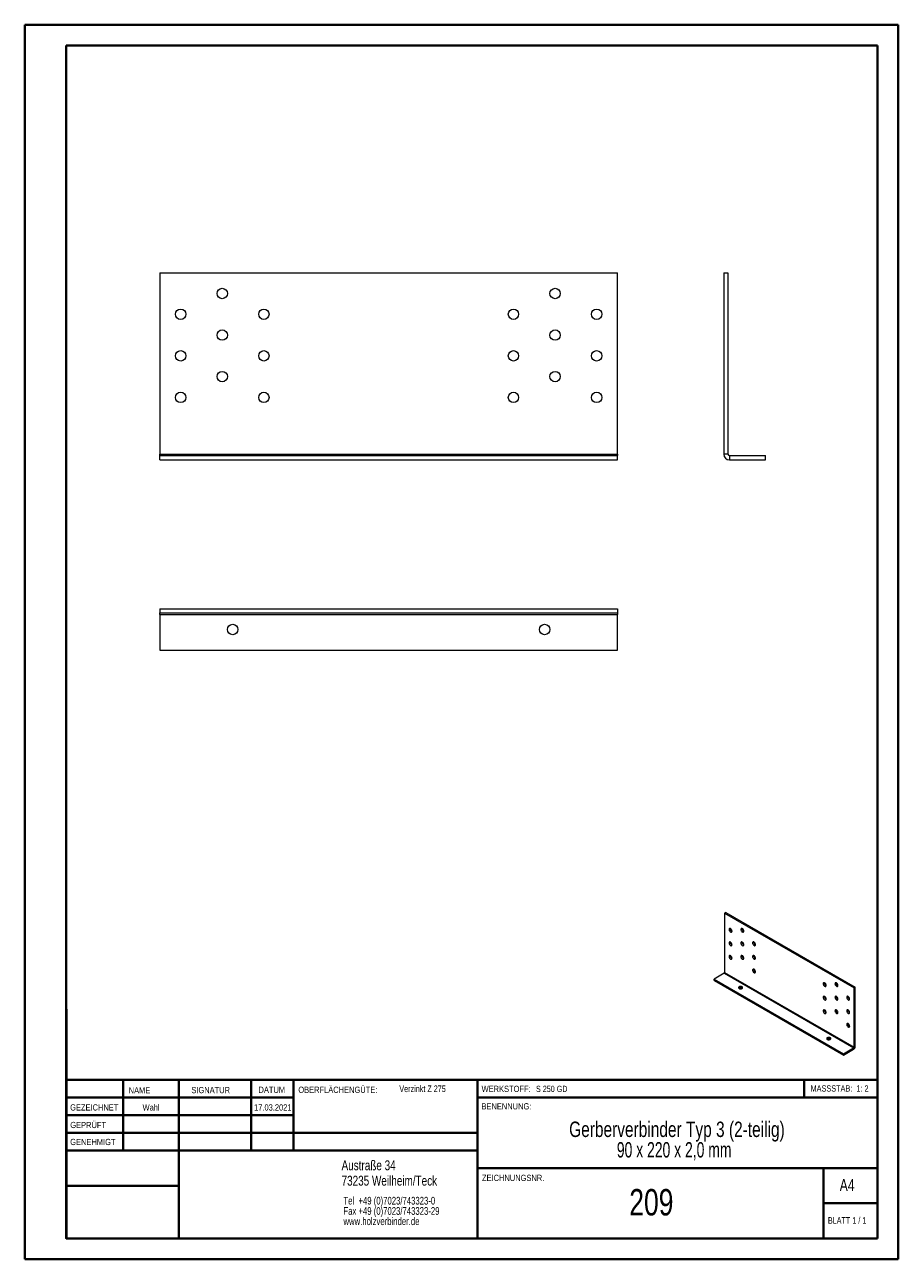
# Model space of a CAD drawing. Header units: millimetres. Extents: x 0 to 210, y 0 to 297.
import ezdxf

# ---------------------------------------------------------------- set-up
doc = ezdxf.new("R2010")
doc.units = ezdxf.units.MM
doc.styles.add('SLDTEXTSTYLE0', font='TXT', dxfattribs={"width": 0.75})
doc.styles.add('SLDTEXTSTYLE1', font='TXT', dxfattribs={"width": 0.681818})
doc.styles.add('SLDTEXTSTYLE2', font='TXT', dxfattribs={"width": 0.7})
doc.styles.add('SLDTEXTSTYLE3', font='TXT', dxfattribs={"width": 0.6875})
doc.styles.add('SLDTEXTSTYLE4', font='TXT', dxfattribs={"width": 0.676471})

# ---------------------------------------------------------------- blocks, each defined once
blk = doc.blocks.new('SW_NOTE_0')
at = {"color": 0, "linetype": 'Continuous', "lineweight": 0, "char_height": 1.8521, "attachment_point": 1, "style": 'SLDTEXTSTYLE0'}
for s, insert in [('Tel  +49 (0)7023/743323-0', (0, 2.39)), ('Fax +49 (0)7023/743323-29', (0, -0.08)), ('www.holzverbinder.de', (0, -2.55))]:
    blk.add_mtext(s, dxfattribs=dict(at, insert=insert))
blk = doc.blocks.new('SW_NOTE_1')
at = {"color": 0, "linetype": 'Continuous', "lineweight": 0, "char_height": 3.7042, "attachment_point": 2}
for s, insert, style in [('Gerberverbinder Typ 3 (2-teilig)', (36.75, 4.77), 'SLDTEXTSTYLE0'), ('90 x 220 x 2,0 mm', (36.08, -0.16), 'SLDTEXTSTYLE4')]:
    blk.add_mtext(s, dxfattribs=dict(at, insert=insert, style=style))

msp = doc.modelspace()

# ---------------------------------------------------------------- linework, layer by layer
at = {"color": 7, "linetype": 'Continuous', "lineweight": 40}
for p, q in [((0.08, 0.21), (0.08, 297.21)), ((0.08, 297.21), (210.08, 297.21)), ((210.08, 0.21), (210.08, 297.21)), ((210.08, 292.21), (210.08, 297.21)), ((10.08, 292.21), (205.08, 292.21)), ((10.08, 5.21), (10.08, 292.21)), ((205.08, 5.21), (205.08, 292.21)), ((10.11, 60.37), (10.11, 5.12)), ((205.08, 43.37), (10.11, 43.37)), ((23.71, 43.37), (23.71, 26.37)), ((37.1, 43.37), (37.1, 5.12)), ((54.51, 43.37), (54.51, 26.37)), ((64.71, 26.37), (64.71, 43.37)), ((108.91, 43.37), (108.91, 5.12)), ((187.47, 39.12), (187.47, 43.37)), ((64.71, 39.1), (10.11, 39.1)), ((205.08, 39.12), (108.91, 39.12)), ((64.71, 34.87), (10.11, 34.87)), ((108.91, 30.62), (10.11, 30.62)), ((108.91, 26.37), (10.11, 26.37)), ((108.91, 22.12), (205.08, 22.12)), ((192.08, 5.21), (192.08, 22.21)), ((37.1, 17.87), (10.11, 17.87)), ((10.11, 13.71), (10.08, 13.71)), ((205.08, 13.71), (192.08, 13.71)), ((10.11, 9.46), (10.08, 9.46)), ((10.08, 5.21), (205.08, 5.21)), ((205.08, 5.21), (180.99, 5.21)), ((0.08, 0.21), (210.08, 0.21))]:
    msp.add_line(p, q, dxfattribs=at)
at = {"color": 7, "linetype": 'Continuous', "lineweight": 15}
for p, q in [((32.57, 237.55), (32.57, 193.91)), ((32.57, 237.55), (142.57, 237.55)), ((142.57, 193.91), (142.57, 237.55)), ((168.14, 237.55), (168.14, 193.91)), ((168.14, 237.55), (169.14, 237.55)), ((169.14, 237.55), (169.14, 193.91)), ((32.57, 193.91), (142.57, 193.91)), ((32.57, 193.55), (32.57, 193.91)), ((32.57, 192.55), (32.57, 193.55)), ((32.57, 193.55), (142.57, 193.55)), ((142.57, 193.91), (142.57, 193.55)), ((142.57, 192.55), (142.57, 193.55)), ((169.14, 193.91), (168.14, 193.91)), ((169.51, 193.55), (169.51, 192.55)), ((169.51, 193.55), (178.14, 193.55)), ((178.14, 192.55), (178.14, 193.55)), ((32.57, 192.55), (142.57, 192.55)), ((169.51, 192.55), (178.14, 192.55)), ((32.57, 156.72), (32.57, 155.72)), ((32.57, 156.72), (142.57, 156.72)), ((32.57, 155.72), (142.57, 155.72)), ((32.57, 155.35), (32.57, 155.72)), ((32.57, 155.35), (142.57, 155.35)), ((32.57, 155.35), (32.57, 146.72)), ((142.57, 156.72), (142.57, 155.72)), ((142.57, 155.72), (142.57, 155.35)), ((142.57, 146.72), (142.57, 155.35)), ((32.57, 146.72), (142.57, 146.72)), ((168.62, 83.62), (168.34, 83.45)), ((168.34, 83.45), (168.34, 69.2)), ((168.34, 83.45), (199.45, 65.49)), ((168.62, 83.62), (199.73, 65.65)), ((170.03, 79.12), (170.1, 79.09)), ((172.86, 79.12), (172.93, 79.09)), ((170.03, 75.86), (170.1, 75.83)), ((172.86, 75.86), (172.93, 75.83)), ((175.69, 75.86), (175.76, 75.83)), ((170.03, 72.59), (170.1, 72.56)), ((172.86, 72.59), (172.93, 72.56)), ((175.69, 72.59), (175.76, 72.56)), ((168.23, 69.02), (165.79, 67.61)), ((168.23, 69.02), (199.35, 51.06)), ((168.34, 69.2), (199.45, 51.24)), ((175.69, 69.33), (175.76, 69.3)), ((165.79, 67.28), (165.79, 67.61)), ((165.79, 67.61), (196.9, 49.65)), ((165.79, 67.28), (196.9, 49.32)), ((192.66, 66.06), (192.73, 66.03)), ((195.49, 66.06), (195.55, 66.03)), ((199.73, 65.65), (199.45, 65.49)), ((199.45, 51.24), (199.45, 65.49)), ((199.73, 51.4), (199.73, 65.65)), ((192.66, 62.8), (192.73, 62.77)), ((195.49, 62.8), (195.55, 62.77)), ((198.32, 62.8), (198.38, 62.77)), ((192.66, 59.53), (192.73, 59.5)), ((195.49, 59.53), (195.55, 59.5)), ((198.32, 59.53), (198.38, 59.5)), ((198.32, 56.26), (198.38, 56.23)), ((196.9, 49.65), (199.35, 51.06)), ((196.9, 49.32), (199.35, 50.73)), ((199.35, 50.73), (199.35, 51.06)), ((199.73, 51.4), (199.45, 51.24)), ((196.9, 49.32), (196.9, 49.65))]:
    msp.add_line(p, q, dxfattribs=at)
at = {"color": 7, "linetype": 'Continuous', "lineweight": 0}
for p, q in [((64.71, 39.12), (10.11, 39.12)), ((23.71, 5.21), (23.71, 5.12)), ((54.51, 5.21), (54.51, 5.12))]:
    msp.add_line(p, q, dxfattribs=at)
at = {"color": 7, "linetype": 'Continuous', "lineweight": 15, "flags": 128}
for points in [[(169.75, 78.96), (169.84, 78.92), (169.93, 78.91), (170, 78.94), (170.06, 78.99), (170.09, 79.07), (170.11, 79.17), (170.09, 79.28), (170.06, 79.4), (170, 79.51), (169.93, 79.62), (169.84, 79.71), (169.75, 79.78), (169.66, 79.82), (169.57, 79.83), (169.5, 79.8), (169.45, 79.75), (169.41, 79.67), (169.4, 79.57), (169.41, 79.46), (169.45, 79.34), (169.5, 79.23), (169.57, 79.12), (169.66, 79.03), (169.75, 78.96)], [(172.58, 78.96), (172.67, 78.92), (172.76, 78.91), (172.83, 78.94), (172.89, 78.99), (172.92, 79.07), (172.93, 79.17), (172.92, 79.28), (172.89, 79.4), (172.83, 79.51), (172.76, 79.62), (172.67, 79.71), (172.58, 79.78), (172.49, 79.82), (172.4, 79.83), (172.33, 79.8), (172.27, 79.75), (172.24, 79.67), (172.23, 79.57), (172.24, 79.46), (172.27, 79.34), (172.33, 79.23), (172.4, 79.12), (172.49, 79.03), (172.58, 78.96)], [(169.75, 75.7), (169.84, 75.66), (169.93, 75.65), (170, 75.67), (170.06, 75.72), (170.09, 75.8), (170.11, 75.9), (170.09, 76.01), (170.06, 76.13), (170, 76.25), (169.93, 76.36), (169.84, 76.45), (169.75, 76.51), (169.66, 76.55), (169.57, 76.56), (169.5, 76.54), (169.45, 76.48), (169.41, 76.41), (169.4, 76.31), (169.41, 76.2), (169.45, 76.08), (169.5, 75.96), (169.57, 75.85), (169.66, 75.76), (169.75, 75.7)], [(172.58, 75.7), (172.67, 75.66), (172.76, 75.65), (172.83, 75.67), (172.89, 75.72), (172.92, 75.8), (172.93, 75.9), (172.92, 76.01), (172.89, 76.13), (172.83, 76.25), (172.76, 76.36), (172.67, 76.45), (172.58, 76.51), (172.49, 76.55), (172.4, 76.56), (172.33, 76.54), (172.27, 76.48), (172.24, 76.41), (172.23, 76.31), (172.24, 76.2), (172.27, 76.08), (172.33, 75.96), (172.4, 75.85), (172.49, 75.76), (172.58, 75.7)], [(175.41, 75.7), (175.5, 75.66), (175.59, 75.65), (175.66, 75.67), (175.71, 75.72), (175.75, 75.8), (175.76, 75.9), (175.75, 76.01), (175.71, 76.13), (175.66, 76.25), (175.59, 76.36), (175.5, 76.45), (175.41, 76.51), (175.32, 76.55), (175.23, 76.56), (175.16, 76.54), (175.1, 76.48), (175.07, 76.41), (175.05, 76.31), (175.07, 76.2), (175.1, 76.08), (175.16, 75.96), (175.23, 75.85), (175.32, 75.76), (175.41, 75.7)], [(169.75, 72.43), (169.84, 72.39), (169.93, 72.38), (170, 72.4), (170.06, 72.46), (170.09, 72.53), (170.11, 72.63), (170.09, 72.75), (170.06, 72.86), (170, 72.98), (169.93, 73.09), (169.84, 73.18), (169.75, 73.25), (169.66, 73.28), (169.57, 73.29), (169.5, 73.27), (169.45, 73.22), (169.41, 73.14), (169.4, 73.04), (169.41, 72.93), (169.45, 72.81), (169.5, 72.69), (169.57, 72.59), (169.66, 72.5), (169.75, 72.43)], [(172.58, 72.43), (172.67, 72.39), (172.76, 72.38), (172.83, 72.4), (172.89, 72.46), (172.92, 72.53), (172.93, 72.63), (172.92, 72.75), (172.89, 72.87), (172.83, 72.98), (172.76, 73.09), (172.67, 73.18), (172.58, 73.25), (172.49, 73.28), (172.4, 73.29), (172.33, 73.27), (172.27, 73.22), (172.24, 73.14), (172.23, 73.04), (172.24, 72.93), (172.27, 72.81), (172.33, 72.69), (172.4, 72.59), (172.49, 72.5), (172.58, 72.43)], [(175.41, 72.43), (175.5, 72.39), (175.59, 72.38), (175.66, 72.4), (175.71, 72.46), (175.75, 72.54), (175.76, 72.63), (175.75, 72.75), (175.71, 72.87), (175.66, 72.98), (175.59, 73.09), (175.5, 73.18), (175.41, 73.25), (175.32, 73.29), (175.23, 73.29), (175.16, 73.27), (175.1, 73.22), (175.07, 73.14), (175.05, 73.04), (175.07, 72.93), (175.1, 72.81), (175.16, 72.69), (175.23, 72.59), (175.32, 72.5), (175.41, 72.43)], [(175.41, 69.16), (175.5, 69.12), (175.59, 69.12), (175.66, 69.14), (175.71, 69.19), (175.75, 69.27), (175.76, 69.37), (175.75, 69.48), (175.71, 69.6), (175.66, 69.72), (175.59, 69.82), (175.5, 69.91), (175.41, 69.98), (175.32, 70.02), (175.23, 70.03), (175.16, 70), (175.1, 69.95), (175.07, 69.87), (175.05, 69.78), (175.07, 69.66), (175.1, 69.54), (175.16, 69.43), (175.23, 69.32), (175.32, 69.23), (175.41, 69.16)], [(171.8, 65.77), (171.72, 65.71), (171.67, 65.65), (171.66, 65.57), (171.67, 65.5), (171.72, 65.43), (171.8, 65.37), (171.91, 65.32), (172.03, 65.29), (172.16, 65.28), (172.28, 65.29), (172.41, 65.32), (172.51, 65.37), (172.59, 65.43), (172.64, 65.5), (172.66, 65.57), (172.64, 65.65), (172.59, 65.71), (172.51, 65.77), (172.41, 65.82), (172.28, 65.85), (172.16, 65.86), (172.03, 65.85), (171.91, 65.82), (171.8, 65.77)], [(192.38, 65.9), (192.47, 65.86), (192.56, 65.85), (192.63, 65.87), (192.69, 65.93), (192.72, 66), (192.73, 66.1), (192.72, 66.22), (192.69, 66.33), (192.63, 66.45), (192.56, 66.56), (192.47, 66.65), (192.38, 66.72), (192.29, 66.75), (192.2, 66.76), (192.13, 66.74), (192.07, 66.69), (192.04, 66.61), (192.03, 66.51), (192.04, 66.4), (192.07, 66.28), (192.13, 66.16), (192.2, 66.06), (192.29, 65.97), (192.38, 65.9)], [(195.21, 65.9), (195.3, 65.86), (195.38, 65.85), (195.46, 65.87), (195.51, 65.93), (195.55, 66), (195.56, 66.1), (195.55, 66.22), (195.51, 66.33), (195.46, 66.45), (195.38, 66.56), (195.3, 66.65), (195.21, 66.72), (195.12, 66.75), (195.03, 66.76), (194.96, 66.74), (194.9, 66.69), (194.87, 66.61), (194.85, 66.51), (194.87, 66.4), (194.9, 66.28), (194.96, 66.16), (195.03, 66.06), (195.12, 65.97), (195.21, 65.9)], [(192.38, 62.63), (192.47, 62.59), (192.56, 62.59), (192.63, 62.61), (192.69, 62.66), (192.72, 62.74), (192.73, 62.84), (192.72, 62.95), (192.69, 63.07), (192.63, 63.19), (192.56, 63.29), (192.47, 63.38), (192.38, 63.45), (192.29, 63.49), (192.2, 63.5), (192.13, 63.47), (192.07, 63.42), (192.04, 63.34), (192.03, 63.25), (192.04, 63.13), (192.07, 63.01), (192.13, 62.9), (192.2, 62.79), (192.29, 62.7), (192.38, 62.63)], [(195.21, 62.63), (195.3, 62.59), (195.38, 62.59), (195.46, 62.61), (195.51, 62.66), (195.55, 62.74), (195.56, 62.84), (195.55, 62.95), (195.51, 63.07), (195.46, 63.19), (195.38, 63.29), (195.3, 63.38), (195.21, 63.45), (195.12, 63.49), (195.03, 63.5), (194.96, 63.47), (194.9, 63.42), (194.87, 63.34), (194.85, 63.25), (194.87, 63.13), (194.9, 63.01), (194.96, 62.9), (195.03, 62.79), (195.12, 62.7), (195.21, 62.63)], [(198.04, 62.63), (198.13, 62.59), (198.21, 62.59), (198.29, 62.61), (198.34, 62.66), (198.38, 62.74), (198.39, 62.84), (198.38, 62.95), (198.34, 63.07), (198.29, 63.19), (198.21, 63.29), (198.13, 63.38), (198.04, 63.45), (197.94, 63.49), (197.86, 63.5), (197.79, 63.47), (197.73, 63.42), (197.69, 63.34), (197.68, 63.25), (197.69, 63.13), (197.73, 63.01), (197.79, 62.9), (197.86, 62.79), (197.94, 62.7), (198.04, 62.63)], [(192.38, 59.37), (192.47, 59.33), (192.56, 59.32), (192.63, 59.34), (192.69, 59.39), (192.72, 59.47), (192.73, 59.57), (192.72, 59.68), (192.69, 59.8), (192.63, 59.92), (192.56, 60.03), (192.47, 60.12), (192.38, 60.18), (192.29, 60.22), (192.2, 60.23), (192.13, 60.21), (192.07, 60.16), (192.04, 60.08), (192.03, 59.98), (192.04, 59.87), (192.07, 59.75), (192.13, 59.63), (192.2, 59.52), (192.29, 59.43), (192.38, 59.37)], [(195.21, 59.37), (195.3, 59.33), (195.38, 59.32), (195.46, 59.34), (195.51, 59.39), (195.55, 59.47), (195.56, 59.57), (195.55, 59.68), (195.51, 59.8), (195.46, 59.92), (195.38, 60.03), (195.3, 60.12), (195.21, 60.18), (195.12, 60.22), (195.03, 60.23), (194.96, 60.21), (194.9, 60.16), (194.87, 60.08), (194.85, 59.98), (194.87, 59.87), (194.9, 59.75), (194.96, 59.63), (195.03, 59.52), (195.12, 59.43), (195.21, 59.37)], [(198.04, 59.37), (198.13, 59.33), (198.21, 59.32), (198.29, 59.34), (198.34, 59.39), (198.38, 59.47), (198.39, 59.57), (198.38, 59.68), (198.34, 59.8), (198.29, 59.92), (198.21, 60.03), (198.13, 60.12), (198.04, 60.18), (197.94, 60.22), (197.86, 60.23), (197.79, 60.21), (197.73, 60.16), (197.69, 60.08), (197.68, 59.98), (197.69, 59.87), (197.73, 59.75), (197.79, 59.63), (197.86, 59.52), (197.94, 59.43), (198.04, 59.37)], [(198.04, 56.1), (198.13, 56.06), (198.21, 56.05), (198.29, 56.08), (198.34, 56.13), (198.38, 56.21), (198.39, 56.31), (198.38, 56.42), (198.34, 56.54), (198.29, 56.65), (198.21, 56.76), (198.13, 56.85), (198.04, 56.92), (197.94, 56.96), (197.86, 56.96), (197.79, 56.94), (197.73, 56.89), (197.69, 56.81), (197.68, 56.71), (197.69, 56.6), (197.73, 56.48), (197.79, 56.36), (197.86, 56.26), (197.94, 56.17), (198.04, 56.1)], [(193.02, 53.53), (192.94, 53.47), (192.89, 53.4), (192.87, 53.32), (192.89, 53.25), (192.94, 53.18), (193.02, 53.12), (193.12, 53.07), (193.24, 53.05), (193.37, 53.04), (193.5, 53.05), (193.62, 53.07), (193.72, 53.12), (193.8, 53.18), (193.85, 53.25), (193.87, 53.32), (193.85, 53.4), (193.8, 53.47), (193.72, 53.53), (193.62, 53.57), (193.5, 53.6), (193.37, 53.61), (193.24, 53.6), (193.12, 53.57), (193.02, 53.53)]]:
    msp.add_lwpolyline(points, dxfattribs=at)
at = {"color": 7, "linetype": 'Continuous', "lineweight": 15}
for centre in [(47.57, 232.55), (127.57, 232.55), (37.57, 227.55), (57.57, 227.55), (117.57, 227.55), (137.57, 227.55), (47.57, 222.55), (127.57, 222.55), (37.57, 217.55), (57.57, 217.55), (117.57, 217.55), (137.57, 217.55), (47.57, 212.55), (127.57, 212.55), (37.57, 207.55), (57.57, 207.55), (117.57, 207.55), (137.57, 207.55), (50.07, 151.72), (125.07, 151.72)]:
    msp.add_circle(centre, 1.25, dxfattribs=at)
for centre, radius, start, end in [((169.51, 193.91), 1.37, 180, 270), ((169.51, 193.91), 0.368, 180, 270), ((170.42, 79.75), 0.737, 175.5726, 238.32), ((173.25, 79.75), 0.737, 175.5726, 238.32), ((170.42, 76.49), 0.737, 175.5726, 238.32), ((173.25, 76.49), 0.737, 175.5726, 238.32), ((176.08, 76.49), 0.737, 175.5726, 238.32), ((170.42, 73.22), 0.737, 175.5726, 238.32), ((173.25, 73.22), 0.737, 175.5726, 238.32), ((176.08, 73.22), 0.737, 175.5726, 238.32), ((168.11, 69.21), 0.226, 302.6055, 357.3945), ((176.08, 69.95), 0.737, 175.5726, 238.32), ((172.16, 64.82), 0.719, 55.0376, 124.9624), ((193.05, 66.69), 0.737, 175.5726, 238.32), ((195.88, 66.69), 0.737, 175.5726, 238.32), ((193.05, 63.42), 0.737, 175.5726, 238.32), ((195.88, 63.42), 0.737, 175.5726, 238.32), ((198.71, 63.42), 0.737, 175.5726, 238.32), ((193.05, 60.16), 0.737, 175.5726, 238.32), ((195.88, 60.16), 0.737, 175.5726, 238.32), ((198.71, 60.16), 0.737, 175.5726, 238.32), ((198.71, 56.89), 0.737, 175.5726, 238.32), ((193.37, 52.57), 0.719, 55.0376, 124.9624), ((198.89, 51.44), 0.841, 302.6055, 357.3945), ((199.22, 51.25), 0.226, 302.6055, 357.3945)]:
    msp.add_arc(centre, radius, start, end, dxfattribs=at)

# ---------------------------------------------------------------- block references
at = {"color": 7, "linetype": 'Continuous', "lineweight": 0}
for name, p in [('SW_NOTE_1', (120.12, 28.57)), ('SW_NOTE_0', (76.7, 12.85))]:
    msp.add_blockref(name, p, dxfattribs=at)

# ---------------------------------------------------------------- texts
for s, insert, char_height, attachment_point, style in [('NAME', (25.07, 41.62), 1.5, 1, 'SLDTEXTSTYLE0'), ('SIGNATUR', (40.14, 41.68), 1.5, 1, 'SLDTEXTSTYLE0'), ('DATUM', (56.28, 41.74), 1.5, 1, 'SLDTEXTSTYLE0'), ('OBERFLÄCHENGÜTE:', (65.86, 41.74), 1.5, 1, 'SLDTEXTSTYLE0'), ('Verzinkt Z 275', (90.14, 42.03), 1.5875, 1, 'SLDTEXTSTYLE0'), ('WERKSTOFF:', (109.91, 41.96), 1.5, 1, 'SLDTEXTSTYLE0'), ('S 250 GD', (122.99, 41.96), 1.5, 1, 'SLDTEXTSTYLE3'), ('MASSSTAB:  1: 2', (188.99, 42.07), 1.5, 1, 'SLDTEXTSTYLE2'), ('GEZEICHNET', (11, 37.51), 1.5, 1, 'SLDTEXTSTYLE0'), ('Wahl', (30.46, 37.5), 1.499, 2, 'SLDTEXTSTYLE0'), ('17.03.2021', (59.72, 37.5), 1.499, 2, 'SLDTEXTSTYLE0'), ('BENENNUNG:', (109.88, 37.77), 1.5, 1, 'SLDTEXTSTYLE0'), ('GEPRÜFT', (11.03, 33.28), 1.5, 1, 'SLDTEXTSTYLE0'), ('GENEHMIGT', (11.02, 29.19), 1.5, 1, 'SLDTEXTSTYLE0'), ('Austraße 34', (76.25, 24.02), 2.3813, 1, 'SLDTEXTSTYLE0'), ('73235 Weilheim/Teck', (76.25, 20.32), 2.3813, 1, 'SLDTEXTSTYLE0'), ('ZEICHNUNGSNR.', (110, 20.55), 1.5, 1, 'SLDTEXTSTYLE0'), ('A4', (196, 19.52), 2.91, 1, 'SLDTEXTSTYLE0'), ('209', (150.72, 17.12), 6.35, 2, 'SLDTEXTSTYLE0'), ('BLATT 1 / 1', (193.16, 10.36), 1.5875, 1, 'SLDTEXTSTYLE1')]:
    msp.add_mtext(s, dxfattribs=dict(at, insert=insert, char_height=char_height, attachment_point=attachment_point, style=style))

doc.saveas('drawing.dxf')
